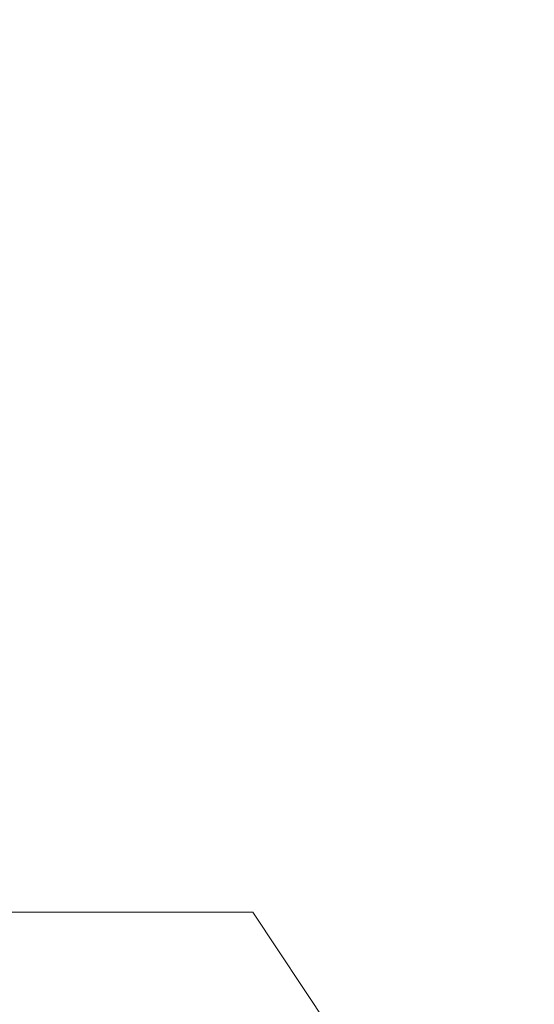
# Model space of a CAD drawing. Header units: inches. Extents: x 0.2 to 10.7, y 0.2 to 7.9.
# Tile 86 of 95: x 6.154 to 6.262, y 4.759 to 4.966. Entities that reach past the tile are written whole.
import ezdxf

# ---------------------------------------------------------------- set-up
doc = ezdxf.new("R2010")
doc.units = ezdxf.units.IN
doc.header["$MEASUREMENT"] = 0
doc.linetypes.add('HIDDEN', pattern=[0.075, 0.05, -0.025])
doc.layers.add('DIMENSIONS', color=140, linetype='Continuous')
doc.styles.add('SLDTEXTSTYLE0', font='TXT', dxfattribs={"width": 0.7})
doc.dimstyles.new('SLDDIMSTYLE3', dxfattribs={"dimtxt": 0.084961, "dimasz": 0.13, "dimexe": 0, "dimexo": 0.0625, "dimgap": 0.02124, "dimtad": 0, "dimtih": 1, "dimtoh": 1, "dimdec": 4, "dimlfac": 12, "dimzin": 12, "dimdsep": 46, "dimtxsty": 'SLDTEXTSTYLE0', "dimsah": 1, "dimcen": 0.09, "dimadec": 0, "dimazin": 3, "dimtfac": 1, "dimtdec": 0, "dimtofl": 0, "dimtmove": 0, "dimatfit": 3, "dimfxl": 0, "dimfrac": 2, "dimtolj": 1, "dimtzin": 12, "dimarcsym": 0})

# ---------------------------------------------------------------- blocks, each defined once
blk = doc.blocks.new('_D_13')
at = {"layer": 'DIMENSIONS'}
blk.add_line((6.80209, 5.36441), (6.07353, 5.36441), dxfattribs=at)
for start, end in [(160.66904, 180), (205, 224.33096)]:
    blk.add_arc((6.93038, 5.36441), 0.73185, start, end, dxfattribs=at)
for points in [[(6.19853, 5.36441), (6.22986, 5.49216), (6.19002, 5.49567)], [(6.2671, 5.05512), (6.31486, 4.93257), (6.34948, 4.95259)]]:
    blk.add_solid(points, dxfattribs=at)
at = {"layer": 'DIMENSIONS', "insert": (6.11312, 5.25518), "char_height": 0.083333, "attachment_point": 1, "style": 'SLDTEXTSTYLE0'}
blk.add_mtext('25°', dxfattribs=at)

msp = doc.modelspace()

# ---------------------------------------------------------------- linework, layer by layer
at = {"color": 7, "linetype": 'HIDDEN', "lineweight": 18}
for p, q in [((6.2027893, 4.7785303), (6.1481643, 4.7785303)), ((6.2574143, 4.6962907), (6.2027893, 4.7785303))]:
    msp.add_line(p, q, dxfattribs=at)

# ---------------------------------------------------------------- dimensions: what is measured, and where the dimension line sits
at = {"layer": 'DIMENSIONS'}
dim = msp.add_angular_dim_2l(base=(6.2089187, 5.4872881), line1=((6.8520879, 5.3644141), (6.9303785, 5.3644141)), line2=((6.1268937, 4.9897429), (6.9303785, 5.3644141)), dimstyle='SLDDIMSTYLE3', dxfattribs=at)
dim.commit()
dim.dimension.update_dxf_attribs({"geometry": '_D_13', "text_midpoint": (6.2138875, 5.2152732), "dimtype": 162})

doc.saveas('drawing.dxf')
